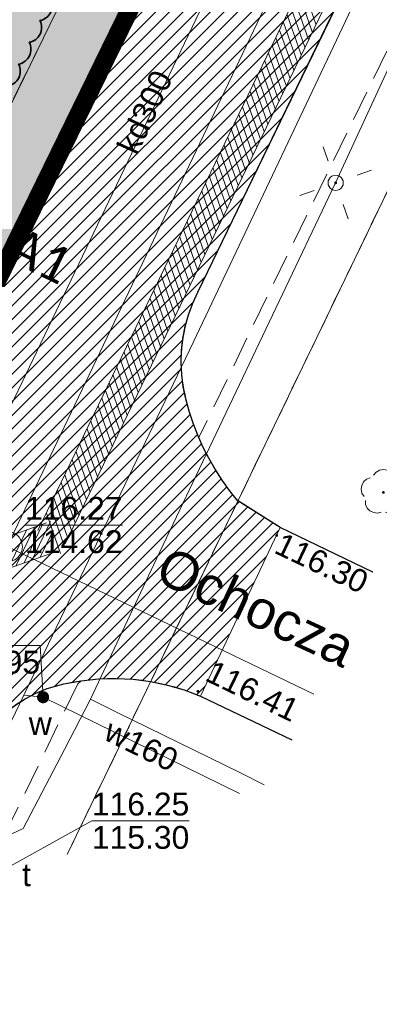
# Model space of a CAD drawing. Extents: x 6423319 to 6423678, y 5669680 to 5669855.
# Tile 6 of 29: x 6423372 to 6423384, y 5669680 to 5669713. Entities that reach past the tile are written whole.
import ezdxf
from ezdxf.enums import TextEntityAlignment as Align

# ---------------------------------------------------------------- set-up
doc = ezdxf.new("R2010")
doc.units = 0
doc.header["$PDSIZE"] = 0.75
for name, pattern in [('$0$OTWORY$0$HIDDEN', [0.375, 0.25, -0.125]), ('2 1', [3, 2, -1]), ('PRZER1-1', [2, 1, -1]), ('PRZER2-1', [3, 2, -1]), ('PRZER3-1', [4, 3, -1])]:
    doc.linetypes.add(name, pattern=pattern)
doc.layers.get('0').update_dxf_attribs({"linetype": 'CONTINUOUS', "lineweight": 13})
for name, color, linetype, lineweight in [('0 - PMProj. - Opisy + tabela', 7, 'CONTINUOUS', 0), ('3 H POWIERZCHNIE', 142, 'CONTINUOUS', 18), ('3 UKŁAD 1 1', 151, 'CONTINUOUS', 9), ('GELULI_O', 7, 'PRZER3-1', 18), ('GSLKRW', 7, 'CONTINUOUS', 25), ('GSPWPS', 7, 'CONTINUOUS', 13), ('GSPWPS_O', 7, 'CONTINUOUS', 13), ('GSSKOA', 7, 'PRZER3-1', 18), ('GSSKOD', 7, 'PRZER2-1', 18), ('GUPELA', 7, 'CONTINUOUS', 18), ('GUPISN', 7, 'PRZER1-1', 18), ('GUPIWZ_O', 7, 'CONTINUOUS', 18), ('GUPPRZ', 7, 'CONTINUOUS', 18), ('GUPPRZ_O', 7, 'CONTINUOUS', 18), ('GUSIKP', 7, 'CONTINUOUS', 18), ('mapa 1', 150, '$0$OTWORY$0$HIDDEN', 40), ('PMProj. - trawnik parkowy', 63, 'CONTINUOUS', 0), ('PR_Z_Krzewy', 104, 'CONTINUOUS', 20), ('Z 2', 60, 'CONTINUOUS', 18), ('Z OPIS NAW', 7, 'CONTINUOUS', 20), ('zakres', 6, 'CONTINUOUS', 50)]:
    doc.layers.add(name, color=color, linetype=linetype, lineweight=lineweight)
for name, color, linetype, lineweight, true_color in [('3 N1', 7, 'CONTINUOUS', 18, 0xe2e2e2), ('GESUZY', 7, 'PRZER1-1', 18, 0x008000), ('GSPRDL', 7, 'CONTINUOUS', 18, 0x008000), ('GULEPR', 1, 'CONTINUOUS', 18, 0xff0000), ('GULKPR', 7, 'CONTINUOUS', 18, 0x803300), ('GULKPR_O', 7, 'CONTINUOUS', 18, 0x803300), ('GULWPR', 5, 'CONTINUOUS', 18, 0x0000ff), ('GULWPR_O', 5, 'CONTINUOUS', 18, 0x0000ff), ('GUPWZA', 5, 'CONTINUOUS', 18, 0x0000ff), ('GUPWZA_O', 5, 'CONTINUOUS', 18, 0x0000ff), ('z rychla blok', 7, 'CONTINUOUS', 20, 0x688f34)]:
    doc.layers.add(name, color=color, linetype=linetype, lineweight=lineweight, true_color=true_color)
doc.layers.add('3 łąki', color=7, linetype='CONTINUOUS')
doc.layers.add('GESDZI', color=7, linetype='CONTINUOUS', lineweight=18, plot=False)
doc.styles.add('GEO-INFO', font='arial.ttf')

# ---------------------------------------------------------------- blocks, each defined once
blk = doc.blocks.new('POINT')
at = {"color": 0}
blk.add_point((0, 0), dxfattribs=at)
blk = doc.blocks.new('KOLO')
blk.add_hatch(color=0).paths.add_polyline_path([(-0.5, 0), (-0.482963, -0.12941), (-0.433013, -0.25), (-0.353553, -0.353553), (-0.25, -0.433013), (-0.12941, -0.482963), (0, -0.5), (0.12941, -0.482963), (0.25, -0.433013), (0.353553, -0.353553), (0.433013, -0.25), (0.482963, -0.12941), (0.5, 0), (0.482963, 0.12941), (0.433013, 0.25), (0.353553, 0.353553), (0.25, 0.433013), (0.12941, 0.482963), (0, 0.5), (-0.12941, 0.482963), (-0.25, 0.433013), (-0.353553, 0.353553), (-0.433013, 0.25), (-0.482963, 0.12941)])
blk = doc.blocks.new('OKRAG_PELNY')
at = {"color": 0}
blk.add_lwpolyline([(0, 0.5), (0.12941, 0.482963), (0.25, 0.433013), (0.353553, 0.353553), (0.433013, 0.25), (0.482963, 0.12941), (0.5, 0), (0.482963, -0.12941), (0.433013, -0.25), (0.353553, -0.353553), (0.25, -0.433013), (0.12941, -0.482963), (0, -0.5), (-0.12941, -0.482963), (-0.25, -0.433013), (-0.353553, -0.353553), (-0.433013, -0.25), (-0.482963, -0.12941), (-0.5, 0), (-0.482963, 0.12941), (-0.433013, 0.25), (-0.353553, 0.353553), (-0.25, 0.433013), (-0.12941, 0.482963)], close=True, dxfattribs=at)
blk = doc.blocks.new('SUEO')
blk.add_hatch(color=0).paths.add_polyline_path([(-0.002174, 0.089974), (0.023762, 0.086807), (0.042561, 0.0793), (0.060131, 0.066965), (0.076266, 0.047786), (0.086234, 0.025762), (0.089972, 0.002226), (0.088646, -0.015553), (0.081114, -0.038994), (0.066834, -0.060276), (0.049699, -0.075033), (0.027576, -0.085671), (0.004027, -0.08991), (-0.019639, -0.087831), (-0.040932, -0.080154), (-0.059082, -0.067892), (-0.073734, -0.051607), (-0.08374, -0.032979), (-0.089221, -0.011817), (-0.089063, 0.012951), (-0.082571, 0.035806), (-0.069528, 0.057148), (-0.048957, 0.075519), (-0.026898, 0.085887)])
at = {"color": 0}
for points in [[(-1.767767, 1.767767), (-1.06066, 1.06066)], [(1.767767, 1.767767), (1.06066, 1.06066)], [(-1.767767, -1.767767), (-1.06066, -1.06066)], [(1.767767, -1.767767), (1.06066, -1.06066)]]:
    blk.add_lwpolyline(points, dxfattribs=at)
blk = doc.blocks.new('SPDLP')
blk.add_hatch(color=0).paths.add_polyline_path([(0, -0.09), (0.027812, -0.085595), (0.052901, -0.072812), (0.072812, -0.052901), (0.085595, -0.027812), (0.09, 0), (0.085595, 0.027812), (0.072812, 0.052901), (0.052901, 0.072812), (0.027812, 0.085595), (0, 0.09), (-0.027812, 0.085595), (-0.052901, 0.072812), (-0.072812, 0.052901), (-0.085595, 0.027812), (-0.09, 0), (-0.085595, -0.027812), (-0.072812, -0.052901), (-0.052901, -0.072812), (-0.027812, -0.085595)])
at = {"color": 0}
for points in [[(-0.648554, 1.126667), (-0.481106, 1.325358), (-0.255912, 1.454989), (0, 1.5), (0.255912, 1.454989), (0.481106, 1.325358), (0.648554, 1.126667)], [(-1.271938, -0.268652), (-1.40916, -0.048001), (-1.462858, 0.20623), (-1.426585, 0.463525), (-1.304695, 0.693003), (-1.11182, 0.867117), (-0.871109, 0.964971)], [(0.871109, 0.964971), (1.11182, 0.867117), (1.304695, 0.693003), (1.426585, 0.463525), (1.462858, 0.20623), (1.40916, -0.048001), (1.271938, -0.268652)], [(-0.137547, -1.292703), (-0.389802, -1.355024), (-0.648184, -1.327532), (-0.881678, -1.213525), (-1.062258, -1.026689), (-1.168249, -0.78945), (-1.186929, -0.530282)], [(1.186929, -0.530282), (1.168249, -0.78945), (1.062258, -1.026689), (0.881678, -1.213525), (0.648184, -1.327532), (0.389802, -1.355024), (0.137547, -1.292703)]]:
    blk.add_lwpolyline(points, dxfattribs=at)
blk = doc.blocks.new('m1')
at = {"layer": 'GESDZI', "color": 7, "linetype": 'Continuous', "lineweight": 18}
for points in [[(66.464, 15.3), (61.953, 17.477), (23.417, -62.389)], [(23.417, -62.389), (61.953, 17.477)]]:
    blk.add_lwpolyline(points, dxfattribs=at)
at = {"layer": 'GESUZY', "color": 96, "linetype": 'PRZER1-1', "lineweight": 18, "ltscale": 0.5, "true_color": 0x008000}
for points in [[(70.641, 35.499), (67.164, 28.285), (61.953, 17.477), (23.417, -62.389)], [(23.417, -62.389), (61.953, 17.477), (66.464, 15.3)]]:
    blk.add_lwpolyline(points, dxfattribs=at)
at = {"layer": 'GSLKRW', "color": 7, "linetype": 'Continuous', "lineweight": 25}
for points in [[(18.82, -48.13), (32.29, -20.82)], [(33.464, -53.099), (30.414, -51.639), (29.015, -50.742), (28.752, -50.414), (28.506, -50.073), (28.278, -49.72), (28.068, -49.356), (27.878, -48.982), (27.707, -48.598), (27.555, -48.206), (27.425, -47.806), (27.315, -47.401), (27.234, -47.009), (27.185, -46.612), (27.166, -46.212), (27.18, -45.812), (27.224, -45.415), (27.3, -45.022), (27.406, -44.636), (27.542, -44.26), (27.708, -43.895), (37.791, -23.035), (57.409, 17.222)], [(17.527, -64.475), (17.651, -64.216), (19.947, -59.633), (20.119, -59.271), (20.319, -58.924), (20.546, -58.594), (20.8, -58.283), (21.077, -57.994), (21.377, -57.728), (21.698, -57.486), (22.036, -57.272), (22.391, -57.085), (22.76, -56.927), (23.313, -56.779), (23.875, -56.675), (24.444, -56.614), (25.015, -56.598), (25.586, -56.626), (26.153, -56.699), (26.713, -56.816), (27.262, -56.975), (27.797, -57.177), (30.803, -58.616)]]:
    blk.add_lwpolyline(points, dxfattribs=at)
at = {"layer": 'GSSKOA', "color": 7, "linetype": 'PRZER3-1', "lineweight": 18, "ltscale": 0.5}
for points in [[(61.66, 39.847), (52.193, 20.055), (51.968, 19.608), (32.287, -20.818), (18.816, -48.128), (18.625, -48.557), (10.691, -64.962), (10.159, -65.975), (9.508, -67.314)], [(33.464, -53.099), (30.414, -51.639), (29.015, -50.742), (28.752, -50.414), (28.506, -50.073), (28.278, -49.72), (28.068, -49.356), (27.878, -48.982), (27.707, -48.598), (27.555, -48.206), (27.425, -47.806), (27.315, -47.401), (27.234, -47.009), (27.185, -46.612), (27.166, -46.212), (27.18, -45.812), (27.224, -45.415), (27.3, -45.022), (27.406, -44.636), (27.542, -44.26), (27.708, -43.895), (37.791, -23.035), (57.409, 17.222)], [(17.527, -64.475), (17.651, -64.216), (19.947, -59.633), (20.119, -59.271), (20.319, -58.924), (20.546, -58.594), (20.8, -58.283), (21.077, -57.994), (21.377, -57.728), (21.698, -57.486), (22.036, -57.272), (22.391, -57.085), (22.76, -56.927), (23.313, -56.779), (23.875, -56.675), (24.444, -56.614), (25.015, -56.598), (25.586, -56.626), (26.153, -56.699), (26.713, -56.816), (27.262, -56.975), (27.797, -57.177), (30.803, -58.616)]]:
    blk.add_lwpolyline(points, dxfattribs=at)
at = {"layer": 'GSSKOD', "color": 7, "linetype": 'PRZER2-1', "lineweight": 18, "ltscale": 0.5}
for points in [[(61.66, 39.847), (52.193, 20.055), (51.968, 19.608), (32.287, -20.818), (18.816, -48.128), (17.841, -47.706), (9.643, -49.978), (9.211, -50.952), (7.181, -50.058), (-3.747, -44.882), (-2.847, -42.971), (8.294, -48.241), (17.706, -45.625), (30.401, -19.645), (49.938, 20.443), (59.732, 40.78)], [(69.067, 36.261), (61.296, 20.276), (60.651, 20.633), (59.87, 18.893), (60.496, 18.565), (39.821, -23.829), (27.74, -48.676), (27.707, -48.598), (27.555, -48.206), (27.425, -47.806), (27.315, -47.401), (27.234, -47.009), (27.185, -46.612), (27.166, -46.212), (27.18, -45.812), (27.224, -45.415), (27.3, -45.022), (27.406, -44.636), (27.542, -44.26), (27.708, -43.895), (37.791, -23.035), (57.409, 17.222), (57.625, 17.68), (67.078, 37.224)], [(17.527, -64.475), (17.651, -64.216), (19.947, -59.633), (20.119, -59.271), (20.319, -58.924), (20.546, -58.594), (20.8, -58.283), (21.077, -57.994), (21.377, -57.728), (21.698, -57.486), (22.036, -57.272), (22.391, -57.085), (22.76, -56.927), (23.313, -56.779), (23.875, -56.675), (23.771, -56.779), (20.552, -63.404)]]:
    blk.add_lwpolyline(points, dxfattribs=at)
at = {"layer": 'GULEPR', "color": 1, "linetype": 'Continuous', "lineweight": 18, "true_color": 0xff0000}
for points in [[(20.591, -63.389), (21.189, -61.898), (21.974, -61.528), (23.325, -58.934), (24.185, -57.284), (26.351, -52.67), (32.241, -40.3), (37.479, -28.922), (45.034, -13.721), (45.116, -13.582), (49.404, -4.633), (51.034, -0.523), (57.927, 13.746), (64.556, 26.827), (68.516, 36.528)], [(29.893, -60.096), (29.116, -59.704), (25.06, -57.714), (24.185, -57.284)]]:
    blk.add_lwpolyline(points, dxfattribs=at)
at = {"layer": 'GULKPR', "color": 36, "linetype": 'Continuous', "lineweight": 18, "true_color": 0x803300}
for points in [[(21.446, -52.26), (42.799, -7.524)], [(16.586, -58.022), (33.361, -22.971)], [(31.529, -57.11), (21.446, -52.26)]]:
    blk.add_lwpolyline(points, dxfattribs=at)
at = {"layer": 'GULWPR', "color": 5, "linetype": 'Continuous', "lineweight": 18, "true_color": 0x0000ff}
for points in [[(21.997, -57.147), (27.568, -45.524), (34.67, -30.538), (40.197, -19.194), (47.674, -3.812), (59.167, 19.531), (64.945, 30.843), (67.852, 36.849)], [(21.997, -57.147), (18.93, -63.501)], [(29.085, -60.382), (22.626, -57.215), (21.997, -57.147)]]:
    blk.add_lwpolyline(points, dxfattribs=at)
at = {"layer": 'GUPPRZ_O', "color": 36, "linetype": 'Continuous', "lineweight": 9, "true_color": 0x803300, "flags": 128}
blk.add_lwpolyline([(22.033, -51.553), (25.236, -51.553)], dxfattribs=at)
at = {"layer": 'GUPPRZ_O', "color": 5, "linetype": 'Continuous', "lineweight": 9, "true_color": 0x0000ff, "flags": 128}
for points in [[(19.324, -55.511), (22.527, -55.511), (22.626, -57.215)], [(19.324, -55.511), (22.527, -55.511)]]:
    blk.add_lwpolyline(points, dxfattribs=at)
at = {"layer": 'GUPPRZ_O', "color": 30, "linetype": 'Continuous', "lineweight": 9, "true_color": 0xff9100, "flags": 128}
for points in [[(27.43, -61.277), (24.227, -61.277), (21.468, -62.812)], [(24.227, -61.277), (27.43, -61.277)]]:
    blk.add_lwpolyline(points, dxfattribs=at)
at = {"layer": 'GUSIKP', "color": 36, "linetype": 'Continuous', "lineweight": 18, "true_color": 0x803300}
blk.add_lwpolyline([(21.446, -52.76, 0.566504), (21.887, -52.024, 1.765212)], format="xyb", close=True, dxfattribs=at)
at = {"layer": 'zakres', "color": 6, "linetype": 'Continuous', "lineweight": 0}
for p, q in [((22.455, -51.735), (61.347, 28.878)), ((23.355, -52.17), (62.247, 28.443)), ((31.592, -35.087), (31.13, -33.765)), ((31.348, -35.591), (30.887, -34.269)), ((31.47, -35.339), (31.009, -34.017)), ((31.227, -35.843), (30.765, -34.521)), ((31.105, -36.095), (30.644, -34.774)), ((30.862, -36.6), (30.4, -35.278)), ((30.983, -36.347), (30.522, -35.026)), ((30.74, -36.852), (30.279, -35.53)), ((30.618, -37.104), (30.157, -35.782)), ((30.497, -37.356), (30.035, -36.034)), ((30.253, -37.861), (29.792, -36.539)), ((30.375, -37.608), (29.914, -36.287)), ((30.132, -38.113), (29.67, -36.791)), ((30.01, -38.365), (29.549, -37.043)), ((29.767, -38.869), (29.305, -37.548)), ((29.888, -38.617), (29.427, -37.295)), ((29.645, -39.121), (29.184, -37.8)), ((29.523, -39.374), (29.062, -38.052)), ((29.402, -39.626), (28.94, -38.304)), ((29.158, -40.13), (28.697, -38.808)), ((29.28, -39.878), (28.819, -38.556)), ((29.037, -40.382), (28.575, -39.061)), ((28.915, -40.635), (28.454, -39.313)), ((28.672, -41.139), (28.21, -39.817)), ((28.793, -40.887), (28.332, -39.565)), ((28.55, -41.391), (28.089, -40.069)), ((28.428, -41.643), (27.967, -40.322)), ((28.307, -41.896), (27.845, -40.574)), ((28.063, -42.4), (27.602, -41.078)), ((28.185, -42.148), (27.724, -40.826)), ((27.942, -42.652), (27.48, -41.33)), ((27.82, -42.904), (27.359, -41.582)), ((27.577, -43.409), (27.115, -42.087)), ((27.698, -43.156), (27.237, -41.835)), ((27.455, -43.661), (26.994, -42.339)), ((27.333, -43.913), (26.872, -42.591)), ((27.212, -44.165), (26.75, -42.843)), ((26.968, -44.67), (26.507, -43.348)), ((27.09, -44.417), (26.629, -43.096)), ((26.847, -44.922), (26.385, -43.6)), ((26.725, -45.174), (26.263, -43.852)), ((26.482, -45.678), (26.02, -44.357)), ((26.603, -45.426), (26.142, -44.104)), ((26.36, -45.93), (25.898, -44.609)), ((26.238, -46.183), (25.777, -44.861)), ((26.117, -46.435), (25.655, -45.113)), ((25.873, -46.939), (25.412, -45.617)), ((25.995, -46.687), (25.533, -45.365)), ((25.752, -47.191), (25.29, -45.87)), ((25.63, -47.444), (25.168, -46.122)), ((25.387, -47.948), (24.925, -46.626)), ((25.508, -47.696), (25.047, -46.374)), ((25.265, -48.2), (24.803, -46.878)), ((25.143, -48.452), (24.682, -47.131)), ((25.022, -48.705), (24.56, -47.383)), ((24.778, -49.209), (24.317, -47.887)), ((24.9, -48.957), (24.438, -47.635)), ((24.657, -49.461), (24.195, -48.139)), ((24.535, -49.713), (24.073, -48.391)), ((24.413, -49.965), (23.952, -48.644)), ((24.17, -50.47), (23.708, -49.148)), ((24.292, -50.218), (23.83, -48.896)), ((24.048, -50.722), (23.587, -49.4)), ((23.927, -50.974), (23.465, -49.652)), ((23.683, -51.479), (23.222, -50.157)), ((23.805, -51.226), (23.343, -49.905)), ((23.562, -51.731), (23.1, -50.409)), ((23.44, -51.983), (22.978, -50.661)), ((23.318, -52.235), (22.857, -50.913)), ((8.285, -56.599), (22.738, -51.481)), ((22.271, -52.702), (22.874, -51.438)), ((23.197, -52.487), (22.735, -51.166)), ((21.479, -52.982), (22.082, -51.719)), ((21.743, -52.889), (22.346, -51.625)), ((22.007, -52.795), (22.61, -51.532)), ((22.535, -52.609), (22.881, -51.884)), ((8.619, -57.542), (23.072, -52.424))]:
    blk.add_line(p, q, dxfattribs=at)
at = {"layer": 'GSPRDL', "color": 96, "lineweight": 18, "true_color": 0x008000, "xscale": 0.5, "yscale": 0.5}
blk.add_blockref('SPDLP', (33.81, -50.48), dxfattribs=at)
at = {"layer": 'GSPWPS', "color": 7, "lineweight": 13, "xscale": 0.09, "yscale": 0.09}
for p in [(30.305, -51.893), (27.712, -57.019)]:
    blk.add_blockref('KOLO', p, dxfattribs=at)
at = {"layer": 'GUPELA', "color": 7, "lineweight": 18, "xscale": 0.5, "yscale": 0.5, "rotation": 334.2862775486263}
blk.add_blockref('SUEO', (32.241, -40.3), dxfattribs=at)
at = {"layer": 'GUPELA', "color": 7, "lineweight": 18, "xscale": 0.5, "yscale": 0.5}
blk.add_blockref('OKRAG_PELNY', (32.241, -40.3), dxfattribs=at)
at = {"layer": 'GUPISN', "color": 7, "lineweight": 18, "xscale": 0.4999999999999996, "yscale": 0.4999999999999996, "rotation": 359.9997925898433}
blk.add_blockref('OKRAG_PELNY', (32.241, -40.3), dxfattribs=at)
at = {"layer": 'GUPPRZ', "color": 5, "lineweight": 18, "true_color": 0x0000ff}
blk.add_blockref('POINT', (22.626, -57.215), dxfattribs=at)
at = {"layer": 'GUPWZA', "color": 5, "lineweight": 18, "true_color": 0x0000ff, "xscale": 0.4, "yscale": 0.4, "rotation": 335.2603171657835}
blk.add_blockref('KOLO', (22.626, -57.215), dxfattribs=at)
at = {"layer": 'GELULI_O', "color": 7, "linetype": 'Continuous', "lineweight": 0, "style": 'GEO-INFO'}
blk.add_text('Ochocza', height=1.25, rotation=335.0878, dxfattribs=at).set_placement((29.629, -54.246), align=Align.MIDDLE_CENTER)
at = {"layer": 'GSPWPS_O', "color": 7, "linetype": 'Continuous', "lineweight": 0, "style": 'GEO-INFO'}
for s, rotation, p in [('116.30', 334.5327, (30.08, -52.653)), ('116.41', 334.143, (27.812, -56.851))]:
    blk.add_text(s, height=0.75, rotation=rotation, dxfattribs=at).set_placement(p, align=Align.BOTTOM_LEFT)
at = {"layer": 'GULKPR_O', "color": 36, "linetype": 'Continuous', "lineweight": 0, "true_color": 0x803300, "style": 'GEO-INFO'}
blk.add_text('kd300', height=0.75, rotation=65.2482, dxfattribs=at).set_placement((26.515, -38.225), align=Align.BOTTOM_CENTER)
at = {"layer": 'GULWPR_O', "color": 5, "linetype": 'Continuous', "lineweight": 0, "true_color": 0x0000ff, "style": 'GEO-INFO'}
blk.add_text('w160', height=0.75, rotation=333.8852, dxfattribs=at).set_placement((25.856, -58.798), align=Align.MIDDLE_CENTER)
at = {"layer": 'GUPIWZ_O', "color": 7, "linetype": 'Continuous', "lineweight": 0, "style": 'GEO-INFO'}
blk.add_text('t', height=0.75, dxfattribs=at).set_placement((22.082, -63.061), align=Align.MIDDLE)
at = {"layer": 'GUPPRZ_O', "color": 36, "linetype": 'Continuous', "lineweight": 0, "true_color": 0x803300, "style": 'GEO-INFO'}
for s, p in [('116.27', (22.033, -51.38)), ('114.62', (22.033, -52.475))]:
    blk.add_text(s, height=0.75, dxfattribs=at).set_placement(p)
at = {"layer": 'GUPPRZ_O', "color": 5, "linetype": 'Continuous', "lineweight": 0, "true_color": 0x0000ff, "style": 'GEO-INFO'}
blk.add_text('114.95', height=0.75, dxfattribs=at).set_placement((20.925, -56.063), align=Align.MIDDLE_CENTER)
at = {"layer": 'GUPPRZ_O', "color": 30, "linetype": 'Continuous', "lineweight": 0, "true_color": 0xff9100, "style": 'GEO-INFO'}
for s, p in [('116.25', (24.227, -61.105)), ('115.30', (24.227, -62.2))]:
    blk.add_text(s, height=0.75, dxfattribs=at).set_placement(p)
at = {"layer": 'GUPWZA_O', "color": 5, "linetype": 'Continuous', "lineweight": 0, "true_color": 0x0000ff, "style": 'GEO-INFO'}
blk.add_text('w', height=0.75, dxfattribs=at).set_placement((22.535, -58.079), align=Align.MIDDLE)
blk = doc.blocks.new('ry')
at = {"layer": 'PR_Z_Krzewy', "linetype": 'Continuous', "lineweight": 35, "transparency": 33554687, "flags": 128}
blk.add_lwpolyline([(6423372.875, 5669713.258, -0.5), (6423372.524, 5669712.54, -0.5), (6423372.173, 5669711.821, -0.5), (6423371.822, 5669711.102, -0.5), (6423371.471, 5669710.383, -0.5), (6423371.119, 5669709.664, -0.5), (6423370.768, 5669708.946, -0.5), (6423370.417, 5669708.227, -0.5), (6423370.066, 5669707.508, -1.392182), (6423369.129, 5669707.368, -0.998102), (6423368.943, 5669708.351, -0.5), (6423369.294, 5669709.07, -0.5), (6423369.645, 5669709.788, -0.5), (6423369.996, 5669710.507, -0.5), (6423370.347, 5669711.226, -0.5), (6423370.698, 5669711.945, -0.5), (6423371.049, 5669712.664, -0.5)], format="xyb", dxfattribs=at)

msp = doc.modelspace()

# ---------------------------------------------------------------- hatches: boundary and pattern name
at = {"layer": '0 - PMProj. - Opisy + tabela', "linetype": 'Continuous'}
h = msp.add_hatch(dxfattribs=at)
h.set_pattern_fill('ACAD_ISO07W100', scale=0.05)
h.paths.add_polyline_path([(6423395.114, 5669764.594), (6423393.82, 5669765.218, 0.097161), (6423383.338, 5669767.907), (6423375.316, 5669751.279), (6423377.748, 5669750.105), (6423370.522, 5669735.128), (6423366.721, 5669736.962), (6423359.439, 5669721.822), (6423363.222, 5669719.997), (6423355.063, 5669703.087), (6423356.978, 5669702.184, -0.5907), (6423366.907, 5669706.129), (6423367.765, 5669707.907), (6423361.96, 5669710.708, -0.414214), (6423361.447, 5669712.177), (6423383.306, 5669757.485), (6423381.775, 5669758.223, -0.414214), (6423381.309, 5669759.559), (6423383.763, 5669764.645, -0.332572), (6423385.995, 5669765.804, -0.072593), (6423393.235, 5669763.502), (6423394.332, 5669762.973)])
at = {"layer": '3 H POWIERZCHNIE', "lineweight": 35, "true_color": 0xecf3de}
h = msp.add_hatch(dxfattribs=at)
h.set_pattern_fill('GRAVEL-002', color=254, scale=2.5, pattern_type=2)
h.set_pattern_definition([(0, (0.125, 0), (2.5, 2.5), [0.75, -0.875, 0.125, -0.75]), (0, (1.125, 0.5), (2.5, 2.5), [0.125, -0.625, 0.5, -1.25]), (0, (1.5, 0.625), (2.5, 2.5), [0.125, -2.375]), (0, (0.375, 0.75), (2.5, 2.5), [0.5, -2]), (0, (0.125, 1), (2.5, 2.5), [0.25, -2.25]), (0, (1.875, 1.25), (2.5, 2.5), [0.25, -0.125, 0.125, -2]), (0, (0.875, 1.375), (2.5, 2.5), [0.375, -2.125]), (0, (0.25, 1.625), (2.5, 2.5), [0.25, -2.25]), (0, (1.25, 1.875), (2.5, 2.5), [0.125, -0.75, 0.375, -1.25]), (0, (0.75, 2), (2.5, 2.5), [0.25, -2.25]), (0, (1.625, 2.125), (2.5, 2.5), [0.25, -2.25]), (0, (1.125, 2.25), (2.5, 2.5), [0.25, -2.25]), (0, (2.125, 2.375), (2.5, 2.5), [0.25, -2.25]), (90, (0, 0), (-2.5, 2.5), [0.5, -0.125, 0.25, -1, 0.5, -0.125]), (90, (0.125, 1.625), (-2.5, 2.5), [0.125, -2.375]), (90, (0.5, 0.875), (-2.5, 2.5), [0.25, -0.5, 0.125, -1.625]), (90, (0.625, 1.25), (-2.5, 2.5), [0.25, -0.5, 0.375, -1.375]), (90, (1, 0.625), (-2.5, 2.5), [0.125, -1.25, 0.25, -0.125, 0.25, -0.5]), (90, (1.125, 0.375), (-2.5, 2.5), [0.125, -2.375]), (90, (1.375, 1.125), (-2.5, 2.5), [0.125, -0.125, 0.375, -1.875]), (90, (1.5, 0.75), (-2.5, 2.5), [0.25, -1, 0.125, -0.125, 0.125, -0.875]), (90, (1.75, 0.125), (-2.5, 2.5), [0.375, -2.125]), (90, (2, 2), (-2.5, 2.5), [0.125, -0.125, 0.125, -2.125]), (90, (2.125, 1.375), (-2.5, 2.5), [0.375, -2.125]), (90, (2.4375, 1.1875), (-2.5, 2.5), [0.125, -2.375]), (45, (0.875, 0), (0, 2.50000000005), [0.176775, -3.358758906]), (45, (0.625, 2.375), (0, 2.50000000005), [0.176775, -0.530325, 0.530325, -2.298108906]), (45, (0.875, 2), (0, 2.50000000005), [0.35355, -0.8838835, 0.176775, -2.121325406]), (45, (1.375, 1.875), (0, 2.50000000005), [0.35355, -1.2374375, 0.176775, -1.767771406]), (45, (0.375, 0.75), (0, 2.50000000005), [0.176775, -3.358758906]), (45, (1, 0.75), (0, 2.50000000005), [0.53033, -3.005203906]), (45, (1.5, 1), (0, 2.50000000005), [0.176775, -1.06066, 0.176775, -2.121323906]), (45, (1.875, 1.25), (0, 2.50000000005), [0.35355, -3.181983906]), (45, (2.375, 1.25), (0, 2.50000000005), [0.35355, -3.181983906]), (45, (2.375, 0.5), (0, 2.50000000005), [0.176775, -3.358758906]), (45, (2.125, 1.75), (0, 2.50000000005), [0.176775, -3.358758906]), (45, (1.875, 2.125), (0, 2.50000000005), [0.176775, -3.358758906]), (45, (2.375, 2.375), (0, 2.50000000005), [0.176775, -3.358758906]), (45, (0, 2.375), (0, 2.50000000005), [0.176775, -3.358758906]), (45, (1.25, 1.375), (0, 2.50000000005), [0.176775, -3.358758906]), (45, (1.5, 2.375), (0, 2.50000000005), [0.176775, -1.2374375, 0.176775, -1.944546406]), (45, (0.375, 1), (0, 2.50000000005), [0.35355, -3.181983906]), (45, (0.375, 1.625), (0, 2.50000000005), [0.530325, -3.005208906]), (135, (0.125, 1), (-2.50000000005, 3e-16), [0.265175, -3.270358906]), (135, (1.5, 0.875), (-2.50000000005, 3e-16), [0.176775, -3.358758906]), (135, (2.25, 1.25), (-2.50000000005, 3e-16), [0.176775, -3.358758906]), (135, (1.375, 1.75), (-2.50000000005, 3e-16), [0.176775, -3.358758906]), (135, (1.5, 2.125), (-2.50000000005, 3e-16), [0.176775, -3.358758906]), (135, (1.125, 2.25), (-2.50000000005, 3e-16), [0.176775, -3.358758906]), (135, (1.625, 2.125), (-2.50000000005, 3e-16), [0.176775, -3.358758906]), (135, (0.125, 0.625), (-2.50000000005, 3e-16), [0.176775, -3.358758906]), (135, (0.625, 1.5), (-2.50000000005, 3e-16), [0.176775, -3.358758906]), (135, (0.625, 0.75), (-2.50000000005, 3e-16), [0.35355, -3.181983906]), (135, (1.125, 0.5), (-2.50000000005, 3e-16), [0.35355, -3.181983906]), (135, (2.125, 1.875), (-2.50000000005, 3e-16), [0.35355, -3.181983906]), (135, (1.375, 1.25), (-2.50000000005, 3e-16), [0.176775, -3.358758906]), (135, (1.75, 0.5), (-2.50000000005, 3e-16), [0.35355, -2.12132, 0.176775, -0.883888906]), (135, (0.25, 1.625), (-2.49999875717, 1.24288e-06), [0.35355, -0.70710675, 0.35355, -2.121327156]), (135, (0, 0.25), (-2.50000000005, 3e-16), [0.3535, -0.884, 0.3535, -0.884, 0.17675, -0.883783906]), (26.56505118, (0.875, 0.75), (2.5, 1.3e-10), [0.559, -0.2795, 0.2795, -4.4721699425]), (26.56505118, (1.25, 2.25), (2.5, 1.3e-10), [0.559, -5.0311699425]), (26.56505118, (1.25, 0.5), (2.5, 1.3e-10), [0.2795, -5.3106699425]), (26.56505118, (0.125, 0.625), (2.5, 1.3e-10), [0.2795, -5.3106699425]), (26.56505118, (0.625, 1.25), (2.5, 1.3e-10), [0.2795, -5.3106699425]), (26.56505118, (0.125, 1.5), (2.5, 1.3e-10), [0.2795, -5.3106699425]), (63.43494882, (0.5, 1.75), (1.3e-10, 2.5), [0.2795, -5.3106699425]), (63.43494882, (1.375, 1.75), (1.3e-10, 2.5), [0.2795, -5.3106699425]), (63.43494882, (1.625, 0), (1.3e-10, 2.5), [0.2795, -5.3106699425]), (63.43494882, (0, 1.375), (1.3e-10, 2.5), [0.2795, -5.3106699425]), (63.43494882, (1, 0.125), (1.3e-10, 2.5), [0.2795, -1.9565, 0.2795, -3.0746699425]), (116.56505118, (0.625, 2.25), (-1.3e-10, 2.5), [0.2795, -5.3106699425]), (116.56505118, (2.125, 1.75), (-1.3e-10, 2.5), [0.2795, -5.3106699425]), (116.56505118, (1, 2.25), (-1.3e-10, 2.5), [0.2795, -5.3106699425]), (116.56505118, (0, 0.875), (-1.3e-10, 2.5), [0.2795, -5.3106699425]), (153.43494882, (1.875, 0.5), (-2.5, 1.3e-10), [0.2795, -5.3106699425]), (153.43494882, (2.375, 1.125), (-2.5, 1.3e-10), [0.2795, -5.3106699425]), (153.43494882, (0.875, 1.375), (-2.5, 1.3e-10), [0.2795, -5.3106699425]), (153.43494882, (1.25, 1.875), (-2.5, 1.3e-10), [0.2795, -5.3106699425]), (153.43494882, (2.125, 2.375), (-2.5, 1.3e-10), [0.2795, -5.3106699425]), (153.43494882, (0.375, 0), (-2.5, 1.3e-10), [0.41925, -5.1709199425])])
h.paths.add_polyline_path([(6423352.928, 5669728.353, 0.352572), (6423357.738, 5669710.757, -0.363404), (6423358.052, 5669709.513), (6423358.427, 5669710.289), (6423359.842, 5669713.222, -0.494212), (6423358.286, 5669712.901, -0.322392), (6423354.644, 5669728.294, -0.108057), (6423360.696, 5669736.499), (6423369.546, 5669743.564, 0.273218), (6423372.301, 5669751.684), (6423370.396, 5669759.751, -0.354081), (6423372.389, 5669764.212, -0.089729), (6423380.69, 5669766.022, -0.564634), (6423381.626, 5669764.588), (6423383.277, 5669768.009, 0.127688), (6423371.344, 5669765.367, 0.092996), (6423369.864, 5669764.018), (6423368.924, 5669762.039, 0.123816), (6423368.94, 5669759.39), (6423370.842, 5669751.336, -0.269452), (6423368.585, 5669744.716), (6423358.136, 5669736.27, 0.069362), (6423354.888, 5669732.481)])
at = {"layer": '3 H POWIERZCHNIE', "true_color": 0xedee99}
h = msp.add_hatch(dxfattribs=at)
h.set_pattern_fill('DOTS', color=61, scale=0.1, style=0)
h.paths.add_polyline_path([(6423370.583, 5669707.763, 0), (6423370.583, 5669707.763), (6423375.735, 5669718.306), (6423380.76, 5669728.591), (6423396.336, 5669760.551), (6423396.426, 5669760.738, 0.415049), (6423395.961, 5669762.076), (6423395.051, 5669762.515), (6423368.346, 5669707.738), (6423369.25, 5669707.302, 0.412747)])
at = {"layer": '3 N1', "true_color": 0xc4c4c4}
h = msp.add_hatch(color=9, dxfattribs=at)
h.dxf.hatch_style = 1
h.paths.add_polyline_path([(6423341.726, 5669704.762), (6423346.858, 5669702.332), (6423356.637, 5669697.697), (6423359.211, 5669696.548), (6423359.211, 5669696.548), (6423359.643, 5669697.522), (6423367.841, 5669699.794), (6423368.816, 5669699.372), (6423378.068, 5669718.128), (6423403.026, 5669769.296), (6423401.05, 5669770.253, -0.005411), (6423401.007, 5669770.165), (6423400.84, 5669769.82), (6423398.175, 5669764.336), (6423396.426, 5669760.738), (6423396.336, 5669760.551), (6423380.76, 5669728.591), (6423375.735, 5669718.306), (6423370.583, 5669707.763, 0), (6423370.583, 5669707.763), (6423368.588, 5669703.68), (6423367.706, 5669701.875), (6423358.294, 5669699.259), (6423355.878, 5669700.402), (6423355.871, 5669700.388), (6423355.878, 5669700.402), (6423353.104, 5669701.714), (6423347.156, 5669704.535), (6423343.984, 5669706.029), (6423342.632, 5669706.669)])
at = {"layer": '3 łąki', "lineweight": 5, "true_color": 0xcfcfcf}
h = msp.add_hatch(dxfattribs=at)
h.set_pattern_fill('LINE', color=254, scale=0.1, angle=45, style=0)
h.set_pattern_definition([(45, (0, 0), (-0.224506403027, 0.224506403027), [])])
h.paths.add_polyline_path([(6423377.708, 5669703.605), (6423393.635, 5669736.457), (6423408.367, 5669766.713), (6423403.026, 5669769.296), (6423378.068, 5669718.128), (6423368.816, 5669699.372, -0.096945), (6423367.453, 5669697.293, -0.222269), (6423362.487, 5669695.428, -0.082556), (6423360.327, 5669696.087), (6423359.211, 5669696.548), (6423359.211, 5669696.548), (6423356.637, 5669697.697), (6423346.858, 5669702.332), (6423338.489, 5669706.295), (6423334.481, 5669708.193), (6423331.906, 5669702.741), (6423346.983, 5669695.619), (6423356.506, 5669691.068), (6423357.909, 5669690.263, -0.064285), (6423360.041, 5669688.293, -0.226037), (6423361.09, 5669684.22, 0.009214), (6423360.919, 5669683.247, -0.077743), (6423360.691, 5669682.538), (6423359.508, 5669680.186), (6423367.527, 5669683.025), (6423370.119, 5669688.229, -0.18344), (6423372.76, 5669690.573, -0.15656), (6423377.262, 5669690.525), (6423377.797, 5669690.323), (6423380.414, 5669695.861), (6423379.015, 5669696.758, -0.074479), (6423377.727, 5669698.849, -0.072854), (6423377.185, 5669700.888, -0.135741)])
at = {"layer": 'PMProj. - trawnik parkowy', "transparency": 33554687}
h = msp.add_hatch(dxfattribs=at)
h.set_pattern_fill('DOTS', color=256, scale=0.1, angle=90)
h.set_pattern_definition([(90, (4252822.1107, 7451227.79618), (-0.15875, 0.079375), [0, -0.15875])])
edge = h.paths.add_edge_path()
edge.add_line((6423375.476, 5669740.909), (6423371.408, 5669732.591))
edge.add_line((6423371.408, 5669732.591), (6423375.01, 5669730.853))
edge.add_line((6423375.01, 5669730.853), (6423368.492, 5669717.343))
edge.add_line((6423368.492, 5669717.343), (6423364.89, 5669719.081))
edge.add_line((6423364.89, 5669719.081), (6423361.537, 5669712.133))
edge.add_arc((6423362.438, 5669711.699), 1, 154.2448, 244.2448)
edge.add_line((6423362.003, 5669710.798), (6423367.808, 5669707.997))
edge.add_line((6423367.808, 5669707.997), (6423394.288, 5669762.883))
edge.add_line((6423394.288, 5669762.883), (6423393.034, 5669763.488))
edge.add_arc((6423381.728, 5669739.853), 26.2, 64.4358, 80.6621)
edge.add_arc((6423385.654, 5669763.732), 2, 80.6621, 154.2448)
edge.add_line((6423383.853, 5669764.601), (6423381.399, 5669759.515))
edge.add_arc((6423382.21, 5669759.124), 0.9, 154.2448, 244.2448)
edge.add_line((6423381.819, 5669758.313), (6423383.44, 5669757.531))
edge.add_line((6423383.44, 5669757.531), (6423377.032, 5669744.249))
edge.add_arc((6423433.323, 5669715.995), 62.984, 153.34605, 156.6985)

# ---------------------------------------------------------------- linework, layer by layer
at = {"layer": '3 UKŁAD 1 1'}
for p, q in [((6423396.336, 5669760.551), (6423370.583, 5669707.763)), ((6423380.414, 5669695.861), (6423377.797, 5669690.323))]:
    msp.add_line(p, q, dxfattribs=at)
at = {"layer": '3 UKŁAD 1 1', "lineweight": 5}
for points in [[(6423359.211, 5669696.548), (6423360.327, 5669696.087, 0.082556), (6423362.487, 5669695.428, 0.222269), (6423367.453, 5669697.293, 0.096945), (6423368.816, 5669699.372), (6423370.446, 5669702.676), (6423375.374, 5669712.667), (6423378.068, 5669718.128), (6423403.026, 5669769.296)], [(6423377.727, 5669698.849, 0.074479), (6423379.015, 5669696.758), (6423380.414, 5669695.861)], [(6423377.797, 5669690.323), (6423377.53, 5669690.424), (6423377.262, 5669690.525, 0.15656), (6423372.76, 5669690.573, 0.18344), (6423370.119, 5669688.229), (6423367.527, 5669683.025)]]:
    msp.add_lwpolyline(points, format="xyb", dxfattribs=at)
msp.add_lwpolyline([(6423408.367, 5669766.713), (6423393.635, 5669736.457), (6423377.708, 5669703.605)], dxfattribs=at)
at = {"layer": '3 UKŁAD 1 1'}
for centre, radius, start, end in [((6423382.358, 5669701.301), 5.19, 153.644, 184.5646), ((6423384.414, 5669701.72), 7.277, 186.5652, 203.2326)]:
    msp.add_arc(centre, radius, start, end, dxfattribs=at)
at = {"layer": 'Z 2', "color": 240, "linetype": '2 1', "true_color": 0xfc1b20}
msp.add_lwpolyline([(6423381.68, 5669779.63, 0.6, 0.6, 0), (6423403.027, 5669769.299, 0.6, 0.6, 0), (6423365.923, 5669693.35, 0.6, 0.6, 0), (6423341.726, 5669704.762, 0.6, 0.6, 0), (6423371.18, 5669766.79, 0.6, 0.6, 0), (6423376.27, 5669768.67, 0.6, 0.6, 0), (6423381.68, 5669779.63, 0, 0, 0)], format="xyseb", dxfattribs=at)

# ---------------------------------------------------------------- block references
at = {"layer": 'z rychla blok'}
msp.add_blockref('ry', (0, 0), dxfattribs=at)

# ---------------------------------------------------------------- texts
at = {"layer": 'Z OPIS NAW', "insert": (6423371.876, 5669705.791), "char_height": 1.2, "width": 2.01464, "attachment_point": 1, "rotation": 334.0688}
msp.add_mtext('{\\fCalibri Light|b0|i0|c238|p34;A1}', dxfattribs=at)

# ---------------------------------------------------------------- next in the draw order: block references
at = {"layer": 'mapa 1'}
msp.add_blockref('m1', (6423350, 5669747.5), dxfattribs=at)

doc.saveas('drawing.dxf')
